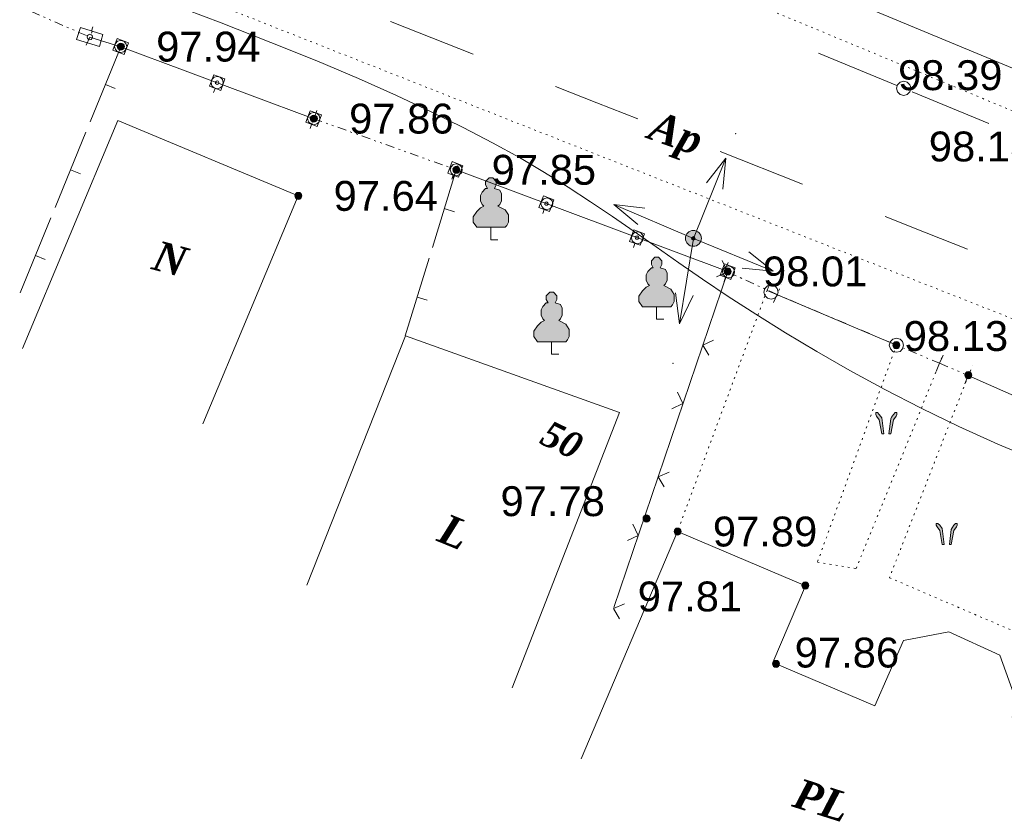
# Model space of a CAD drawing. Header units: millimetres. Extents: x 9396 to 25236, y 15106 to 31102.
# Tile 108 of 256: x 11153 to 11208, y 16022 to 16068. Entities that reach past the tile are written whole.
import ezdxf
from ezdxf.enums import TextEntityAlignment as Align

# ---------------------------------------------------------------- set-up
doc = ezdxf.new("R2010")
doc.units = ezdxf.units.MM
for name, pattern in [('DIVIDE', [1.25, 0.5, -0.25, 0, -0.25, 0, -0.25]), ('DOT', [0.25, 0, -0.25]), ('HIDDEN', [0.375, 0.25, -0.125])]:
    doc.linetypes.add(name, pattern=pattern)
for name, color, linetype, lineweight, true_color in [('1001010', 7, 'Continuous', 9, 0x000000), ('10010110', 7, 'Continuous', 20, 0xa25100), ('1070000', 7, 'DOT', 9, 0x000000), ('2030012', 7, 'Continuous', 9, 0x000000), ('21100200', 7, 'HIDDEN', 0, 0x800080), ('3000105', 7, 'DIVIDE', 9, 0x000000), ('3000113', 7, 'Continuous', 9, 0x000000), ('3000130', 7, 'Continuous', 9, 0x000000), ('3000140', 7, 'Continuous', 9, 0x000000), ('3000220', 7, 'Continuous', 9, 0x000000), ('3000260', 7, 'Continuous', 9, 0x000000), ('4000210', 7, 'Continuous', 9, 0x000000), ('4000340', 7, 'HIDDEN', 9, 0x000000), ('5010210', 7, 'Continuous', 20, 0x008000), ('6011210', 1, 'Continuous', 9, 0xff0000), ('9010120', 7, 'Continuous', 20, 0x000000)]:
    doc.layers.add(name, color=color, linetype=linetype, lineweight=lineweight, true_color=true_color)
doc.styles.add('10', font='timesbi.ttf', dxfattribs={"height": 0.001481})
doc.styles.add('3', font='timesbi.ttf', dxfattribs={"height": 0.001693})
doc.styles.add('9', font='timesbi.ttf', dxfattribs={"height": 0.001693})
doc.styles.add('F2', font='arial.ttf', dxfattribs={"height": 0.001693})

# ---------------------------------------------------------------- blocks, each defined once
blk = doc.blocks.new('SYMBOL21100200')
at = {"true_color": 0x800080}
h = blk.add_hatch(color=216, dxfattribs=at)
edge = h.paths.add_edge_path()
edge.add_arc((0, 0), 0.1, 0, 360)
at = {"color": 216, "linetype": 'Continuous', "lineweight": 0, "true_color": 0x800080}
blk.add_circle((0, 0), 0.1, dxfattribs=at)
blk = doc.blocks.new('SYMBOL4000210')
at = {"true_color": 0xffffff}
blk.add_hatch(color=7, dxfattribs=at).paths.add_polyline_path([(0.05, 1.75), (-0.05, 1.75), (-0.15, 1.65), (-0.15, 1.55), (-0.1, 1.45), (-0.15, 1.45), (-0.25, 1.35), (-0.3, 1.25), (-0.3, 1.1), (-0.25, 1), (-0.2, 0.95), (-0.3, 0.9), (-0.35, 0.85), (-0.4, 0.8), (-0.5, 0.65), (-0.5, 0.5), (-0.4, 0.35), (-0.3, 0.35), (-0.1, 0.35), (0, 0.35), (0.15, 0.35), (0.4, 0.35), (0.45, 0.4), (0.5, 0.5), (0.5, 0.7), (0.4, 0.85), (0.2, 0.95), (0.25, 1), (0.3, 1.1), (0.3, 1.3), (0.25, 1.4), (0.1, 1.45), (0.15, 1.55), (0.15, 1.65)])
at = {"color": 18, "linetype": 'Continuous', "lineweight": 0, "true_color": 0x000000, "flags": 128}
blk.add_lwpolyline([(0.05, 1.75), (-0.05, 1.75), (-0.15, 1.65), (-0.15, 1.55), (-0.1, 1.45), (-0.15, 1.45), (-0.25, 1.35), (-0.3, 1.25), (-0.3, 1.1), (-0.25, 1), (-0.2, 0.95), (-0.3, 0.9), (-0.35, 0.85), (-0.4, 0.8), (-0.5, 0.65), (-0.5, 0.5), (-0.4, 0.35), (-0.3, 0.35), (-0.1, 0.35), (0, 0.35), (0.15, 0.35), (0.4, 0.35), (0.45, 0.4), (0.5, 0.5), (0.5, 0.7), (0.4, 0.85), (0.2, 0.95), (0.25, 1), (0.3, 1.1), (0.3, 1.3), (0.25, 1.4), (0.1, 1.45), (0.15, 1.55), (0.15, 1.65), (0.05, 1.75)], close=True, dxfattribs=at)
blk.add_lwpolyline([(0, 0.35), (0, 0), (0.2, 0)], dxfattribs=at)
blk = doc.blocks.new('SYMBOL4000340')
at = {"true_color": 0x000000}
for points in [[(-0.075, 0), (-0.125, 0.45), (-0.2, 0.55), (-0.25, 0.6), (-0.3, 0.6), (-0.3, 0.55), (-0.275, 0.5), (-0.2, 0.4), (-0.125, 0)], [(0.075, 0), (0.125, 0.425), (0.15, 0.475), (0.2, 0.55), (0.25, 0.6), (0.3, 0.6), (0.3, 0.55), (0.275, 0.5), (0.2, 0.4), (0.125, 0)]]:
    blk.add_hatch(color=18, dxfattribs=at).paths.add_polyline_path(points)
at = {"color": 18, "linetype": 'Continuous', "lineweight": 0, "true_color": 0x000000, "flags": 128}
for points in [[(-0.075, 0), (-0.125, 0.45), (-0.2, 0.55), (-0.25, 0.6), (-0.3, 0.6), (-0.3, 0.55), (-0.275, 0.5), (-0.2, 0.4), (-0.125, 0), (-0.075, 0)], [(0.075, 0), (0.125, 0.425), (0.15, 0.475), (0.2, 0.55), (0.25, 0.6), (0.3, 0.6), (0.3, 0.55), (0.275, 0.5), (0.2, 0.4), (0.125, 0), (0.075, 0)]]:
    blk.add_lwpolyline(points, close=True, dxfattribs=at)
blk = doc.blocks.new('SYMBOL2030012')
at = {"true_color": 0xffffff}
h = blk.add_hatch(color=7, dxfattribs=at)
edge = h.paths.add_edge_path()
edge.add_arc((0, 0), 0.225, 0, 360)
at = {"true_color": 0x000000}
h = blk.add_hatch(color=18, dxfattribs=at)
edge = h.paths.add_edge_path()
edge.add_arc((0, 0), 0.05, 0, 360)
at = {"color": 18, "linetype": 'Continuous', "lineweight": 0, "true_color": 0x000000}
for radius in [0.225, 0.05]:
    blk.add_circle((0, 0), radius, dxfattribs=at)

msp = doc.modelspace()

# ---------------------------------------------------------------- linework, layer by layer
at = {"layer": '1001010', "color": 253}
for p, q in [((11158.212, 16061.93), (11152.811, 16049.014)), ((11158.212, 16061.93), (11168.434, 16057.655)), ((11168.434, 16057.655), (11163.033, 16044.739)), ((11174.505, 16049.73), (11168.912, 16035.6)), ((11189.93, 16038.64), (11184.472, 16025.748))]:
    msp.add_line(p, q, dxfattribs=at)
for points in [[(11174.505, 16049.73, 0), (11186.639, 16045.389, 0), (11180.554, 16029.779, 0)], [(11214.557, 16025.965, 0), (11208.904, 16028.11, 0), (11209.15, 16029.001, 0), (11208.198, 16031.629, 0), (11205.311, 16032.947, 0), (11202.737, 16032.468, 0), (11201.11, 16028.768, 0), (11195.342, 16031.211, 0), (11197.184, 16035.569, 0), (11189.93, 16038.64, 0)]]:
    msp.add_polyline3d(points, dxfattribs=at)
at = {"layer": '10010110'}
msp.add_polyline3d([(11210.357, 16042.652, 29.728), (11208.085, 16043.597, 20.984), (11205.878, 16044.591, 14.073), (11203.742, 16045.624, 8.972), (11201.683, 16046.684, 5.524), (11199.71, 16047.758, 3.574), (11197.829, 16048.835, 2.964), (11196.046, 16049.903, 3.538), (11194.37, 16050.949, 5.138), (11192.807, 16051.962, 7.608), (11191.358, 16052.933, 10.823), (11190.004, 16053.864, 14.782), (11188.717, 16054.763, 19.517), (11187.472, 16055.636, 25.057), (11186.244, 16056.488, 31.434), (11185.005, 16057.327, 38.68), (11183.73, 16058.159, 46.824), (11182.394, 16058.99, 55.898), (11180.97, 16059.825, 65.836), (11179.439, 16060.673, 76.185), (11177.78, 16061.539, 86.394), (11175.974, 16062.429, 95.915), (11174.002, 16063.349, 104.197), (11171.843, 16064.307, 110.69), (11169.478, 16065.308, 114.845), (11166.888, 16066.359, 116.11), (11164.066, 16067.461, 114.169), (11161.064, 16068.603, 109.627)], dxfattribs=at)
at = {"layer": '1070000', "color": 253}
for p, q in [((11164.883, 16068.086), (11255.034, 16032.491)), ((11195.012, 16052.305), (11189.93, 16038.64))]:
    msp.add_line(p, q, dxfattribs=at)
for points in [[(11151.216, 16096.89, 0), (11145.405, 16092.563, 0), (11145.157, 16088.359, 0), (11186.205, 16071.915, 0), (11212.4, 16061.031, 0)], [(11202.346, 16049.197, 0), (11197.865, 16036.906, 0), (11200.062, 16036.546, 0), (11204.792, 16048.171, 0)], [(11206.419, 16047.476, 0), (11201.947, 16036.018, 0), (11217.583, 16029.301, 0), (11222.842, 16040.219, 0)]]:
    msp.add_polyline3d(points, dxfattribs=at)
at = {"layer": '3000105', "color": 253}
for p, q in [((11147.992, 16070.423), (11156.618, 16066.657, 196.44)), ((11156.418, 16066.199, 98.22), (11156.858, 16067.207, 98.22)), ((11169.478, 16062.504), (11169.107, 16061.468)), ((11169.309, 16062.033), (11177.39, 16059.136)), ((11177.222, 16058.666), (11177.593, 16059.701)), ((11192.805, 16053.89, 8.525), (11192.346, 16052.891, 8.525)), ((11195.578, 16052.066, 17.05), (11192.596, 16053.436)), ((11195.207, 16052.766), (11194.778, 16051.753)), ((11195.012, 16052.305), (11204.792, 16048.171)), ((11195.369, 16051.611, 8.525), (11195.828, 16052.611, 8.525)), ((11204.988, 16048.631), (11204.556, 16047.619)), ((11204.597, 16047.71), (11205.025, 16048.723)), ((11204.792, 16048.171), (11206.419, 16047.476)), ((11206.223, 16047.016), (11206.655, 16048.028))]:
    msp.add_line(p, q, dxfattribs=at)
at = {"layer": '3000113', "color": 253}
for p, q in [((11211.442, 16063.855), (11197.036, 16069.834)), ((11206.419, 16047.476), (11222.842, 16040.219))]:
    msp.add_line(p, q, dxfattribs=at)
at = {"layer": '3000130', "color": 253}
for p, q in [((11156.791, 16067.237), (11156.721, 16066.997)), ((11156.617, 16066.659), (11158.382, 16066.111)), ((11169.309, 16062.033), (11158.382, 16066.111)), ((11158.151, 16065.557), (11158.241, 16065.787)), ((11163.631, 16063.517), (11163.721, 16063.747)), ((11169.101, 16061.467), (11169.191, 16061.707)), ((11177.131, 16058.597), (11177.221, 16058.827)), ((11192.777, 16053.368), (11177.39, 16059.136)), ((11182.291, 16056.657), (11182.381, 16056.887)), ((11187.431, 16054.737), (11187.521, 16054.967)), ((11192.571, 16052.807), (11192.651, 16053.037))]:
    msp.add_line(p, q, dxfattribs=at)
for points in [[(11155.871, 16066.527, 0), (11157.161, 16066.127, 0), (11157.361, 16066.797, 0), (11156.081, 16067.197, 0), (11155.871, 16066.527, 0)], [(11156.621, 16066.507, 0), (11156.691, 16066.527, 0), (11156.751, 16066.587, 0), (11156.771, 16066.657, 0), (11156.751, 16066.737, 0), (11156.691, 16066.787, 0), (11156.621, 16066.817, 0), (11156.541, 16066.787, 0), (11156.481, 16066.737, 0), (11156.461, 16066.657, 0), (11156.481, 16066.587, 0), (11156.541, 16066.527, 0), (11156.621, 16066.507, 0)], [(11158.811, 16066.327, 0), (11158.171, 16066.567, 0), (11157.921, 16065.907, 0), (11158.561, 16065.667, 0), (11158.811, 16066.327, 0)], [(11158.361, 16066.017, 0), (11158.411, 16066.037, 0), (11158.451, 16066.067, 0), (11158.461, 16066.117, 0), (11158.451, 16066.167, 0), (11158.411, 16066.207, 0), (11158.361, 16066.217, 0), (11158.321, 16066.207, 0), (11158.281, 16066.167, 0), (11158.271, 16066.117, 0), (11158.281, 16066.067, 0), (11158.321, 16066.037, 0), (11158.361, 16066.017, 0)], [(11164.281, 16064.287, 0), (11163.641, 16064.517, 0), (11163.401, 16063.867, 0), (11164.041, 16063.627, 0), (11164.281, 16064.287, 0)], [(11163.841, 16063.977, 0), (11163.891, 16063.987, 0), (11163.921, 16064.027, 0), (11163.941, 16064.077, 0), (11163.921, 16064.127, 0), (11163.891, 16064.157, 0), (11163.841, 16064.177, 0), (11163.791, 16064.157, 0), (11163.751, 16064.127, 0), (11163.741, 16064.077, 0), (11163.751, 16064.027, 0), (11163.791, 16063.987, 0), (11163.841, 16063.977, 0)], [(11169.751, 16062.247, 0), (11169.111, 16062.477, 0), (11168.871, 16061.827, 0), (11169.501, 16061.587, 0), (11169.751, 16062.247, 0)], [(11169.311, 16061.937, 0), (11169.361, 16061.947, 0), (11169.391, 16061.987, 0), (11169.411, 16062.037, 0), (11169.391, 16062.087, 0), (11169.361, 16062.117, 0), (11169.311, 16062.127, 0), (11169.261, 16062.117, 0), (11169.221, 16062.087, 0), (11169.211, 16062.037, 0), (11169.221, 16061.987, 0), (11169.261, 16061.947, 0), (11169.311, 16061.937, 0)], [(11177.761, 16059.367, 0), (11177.161, 16059.597, 0), (11176.921, 16058.937, 0), (11177.521, 16058.717, 0), (11177.761, 16059.367, 0)], [(11177.341, 16059.057, 0), (11177.391, 16059.077, 0), (11177.421, 16059.107, 0), (11177.441, 16059.157, 0), (11177.421, 16059.207, 0), (11177.391, 16059.237, 0), (11177.341, 16059.247, 0), (11177.291, 16059.237, 0), (11177.261, 16059.207, 0), (11177.241, 16059.157, 0), (11177.261, 16059.107, 0), (11177.291, 16059.077, 0), (11177.341, 16059.057, 0)], [(11182.931, 16057.437, 0), (11182.331, 16057.657, 0), (11182.081, 16057.007, 0), (11182.681, 16056.777, 0), (11182.931, 16057.437, 0)], [(11182.501, 16057.127, 0), (11182.551, 16057.137, 0), (11182.591, 16057.167, 0), (11182.601, 16057.217, 0), (11182.591, 16057.267, 0), (11182.551, 16057.307, 0), (11182.501, 16057.317, 0), (11182.461, 16057.307, 0), (11182.421, 16057.267, 0), (11182.411, 16057.217, 0), (11182.421, 16057.167, 0), (11182.461, 16057.137, 0), (11182.501, 16057.127, 0)], [(11188.061, 16055.507, 0), (11187.461, 16055.737, 0), (11187.221, 16055.077, 0), (11187.821, 16054.857, 0), (11188.061, 16055.507, 0)], [(11187.641, 16055.197, 0), (11187.691, 16055.207, 0), (11187.721, 16055.247, 0), (11187.741, 16055.297, 0), (11187.721, 16055.337, 0), (11187.691, 16055.377, 0), (11187.641, 16055.387, 0), (11187.591, 16055.377, 0), (11187.561, 16055.337, 0), (11187.541, 16055.297, 0), (11187.561, 16055.247, 0), (11187.591, 16055.207, 0), (11187.641, 16055.197, 0)], [(11193.201, 16053.587, 0), (11192.601, 16053.807, 0), (11192.351, 16053.157, 0), (11192.951, 16052.927, 0), (11193.201, 16053.587, 0)], [(11192.781, 16053.277, 0), (11192.821, 16053.287, 0), (11192.861, 16053.317, 0), (11192.871, 16053.367, 0), (11192.861, 16053.417, 0), (11192.821, 16053.447, 0), (11192.781, 16053.467, 0), (11192.731, 16053.447, 0), (11192.691, 16053.417, 0), (11192.681, 16053.367, 0), (11192.691, 16053.317, 0), (11192.731, 16053.287, 0), (11192.781, 16053.277, 0)]]:
    msp.add_polyline3d(points, close=True, dxfattribs=at)
at = {"layer": '3000140', "color": 253}
for p, q in [((11169.309, 16062.033), (11158.382, 16066.111)), ((11177.39, 16059.136), (11192.777, 16053.368)), ((11202.346, 16049.197), (11195.012, 16052.305))]:
    msp.add_line(p, q, dxfattribs=at)
for points in [[(11158.361, 16065.777, 0), (11158.541, 16065.817, 0), (11158.661, 16065.947, 0), (11158.711, 16066.117, 0), (11158.661, 16066.287, 0), (11158.541, 16066.417, 0), (11158.361, 16066.467, 0), (11158.191, 16066.417, 0), (11158.071, 16066.287, 0), (11158.021, 16066.117, 0), (11158.071, 16065.947, 0), (11158.191, 16065.817, 0), (11158.361, 16065.777, 0)], [(11163.841, 16063.727, 0), (11164.011, 16063.777, 0), (11164.141, 16063.897, 0), (11164.181, 16064.077, 0), (11164.141, 16064.247, 0), (11164.011, 16064.377, 0), (11163.841, 16064.417, 0), (11163.671, 16064.377, 0), (11163.541, 16064.247, 0), (11163.491, 16064.077, 0), (11163.541, 16063.897, 0), (11163.671, 16063.777, 0), (11163.841, 16063.727, 0)], [(11169.311, 16061.687, 0), (11169.481, 16061.737, 0), (11169.611, 16061.857, 0), (11169.651, 16062.037, 0), (11169.611, 16062.207, 0), (11169.481, 16062.337, 0), (11169.311, 16062.377, 0), (11169.141, 16062.337, 0), (11169.011, 16062.207, 0), (11168.961, 16062.037, 0), (11169.011, 16061.857, 0), (11169.141, 16061.737, 0), (11169.311, 16061.687, 0)], [(11177.391, 16058.797, 0), (11177.561, 16058.847, 0), (11177.681, 16058.967, 0), (11177.721, 16059.137, 0), (11177.681, 16059.307, 0), (11177.561, 16059.427, 0), (11177.391, 16059.467, 0), (11177.221, 16059.427, 0), (11177.101, 16059.307, 0), (11177.051, 16059.137, 0), (11177.101, 16058.967, 0), (11177.221, 16058.847, 0), (11177.391, 16058.797, 0)], [(11182.531, 16056.877, 0), (11182.691, 16056.917, 0), (11182.821, 16057.047, 0), (11182.861, 16057.207, 0), (11182.821, 16057.377, 0), (11182.691, 16057.497, 0), (11182.531, 16057.547, 0), (11182.361, 16057.497, 0), (11182.241, 16057.377, 0), (11182.191, 16057.207, 0), (11182.241, 16057.047, 0), (11182.361, 16056.917, 0), (11182.531, 16056.877, 0)], [(11187.661, 16054.947, 0), (11187.831, 16054.997, 0), (11187.951, 16055.117, 0), (11188.001, 16055.287, 0), (11187.951, 16055.457, 0), (11187.831, 16055.577, 0), (11187.661, 16055.617, 0), (11187.491, 16055.577, 0), (11187.371, 16055.457, 0), (11187.331, 16055.287, 0), (11187.371, 16055.117, 0), (11187.491, 16054.997, 0), (11187.661, 16054.947, 0)], [(11192.831, 16053.017, 0), (11192.991, 16053.057, 0), (11193.121, 16053.187, 0), (11193.161, 16053.347, 0), (11193.121, 16053.517, 0), (11192.991, 16053.637, 0), (11192.831, 16053.687, 0), (11192.661, 16053.637, 0), (11192.541, 16053.517, 0), (11192.491, 16053.347, 0), (11192.541, 16053.187, 0), (11192.661, 16053.057, 0), (11192.831, 16053.017, 0)], [(11195.241, 16051.807, 0), (11195.441, 16051.857, 0), (11195.591, 16052.007, 0), (11195.641, 16052.207, 0), (11195.591, 16052.407, 0), (11195.441, 16052.557, 0), (11195.241, 16052.617, 0), (11195.041, 16052.557, 0), (11194.891, 16052.407, 0), (11194.831, 16052.207, 0), (11194.891, 16052.007, 0), (11195.041, 16051.857, 0), (11195.241, 16051.807, 0)], [(11202.351, 16048.797, 0), (11202.551, 16048.847, 0), (11202.691, 16048.997, 0), (11202.751, 16049.197, 0), (11202.691, 16049.397, 0), (11202.551, 16049.547, 0), (11202.351, 16049.597, 0), (11202.141, 16049.547, 0), (11202.001, 16049.397, 0), (11201.941, 16049.197, 0), (11202.001, 16048.997, 0), (11202.141, 16048.847, 0), (11202.351, 16048.797, 0)]]:
    msp.add_polyline3d(points, close=True, dxfattribs=at)
at = {"layer": '3000220', "color": 253}
for p, q in [((11158.381, 16066.107), (11156.631, 16061.847)), ((11157.511, 16063.977), (11158.061, 16063.747)), ((11156.401, 16061.267), (11154.651, 16056.997)), ((11155.521, 16059.137), (11156.081, 16058.907)), ((11177.391, 16059.137), (11176.041, 16054.737)), ((11176.711, 16056.937), (11177.291, 16056.757)), ((11154.411, 16056.417), (11152.661, 16052.157)), ((11153.541, 16054.287), (11154.091, 16054.057)), ((11175.851, 16054.137), (11174.501, 16049.727)), ((11175.181, 16051.927), (11175.751, 16051.757))]:
    msp.add_line(p, q, dxfattribs=at)
at = {"layer": '3000260', "color": 253}
msp.add_line((11192.777, 16053.368), (11186.328, 16034.323), dxfattribs=at)
for points in [[(11192.461, 16053.997, 0), (11192.771, 16053.357, 0), (11192.141, 16053.067, 0)], [(11191.981, 16049.477, 0), (11191.371, 16049.207, 0), (11191.701, 16048.637, 0)], [(11189.931, 16046.527, 0), (11190.241, 16045.887, 0), (11189.621, 16045.597, 0)], [(11189.461, 16042.007, 0), (11188.841, 16041.737, 0), (11189.171, 16041.167, 0)], [(11187.401, 16039.057, 0), (11187.711, 16038.417, 0), (11187.091, 16038.127, 0)], [(11186.931, 16034.537, 0), (11186.311, 16034.267, 0), (11186.641, 16033.697, 0)]]:
    msp.add_polyline3d(points, dxfattribs=at)
at = {"layer": '5010210'}
for p, q in [((11173.671, 16067.547), (11178.341, 16065.697)), ((11185.351, 16062.937), (11183.011, 16063.857)), ((11187.681, 16062.017), (11185.351, 16062.937)), ((11192.351, 16060.177), (11197.021, 16058.327)), ((11204.031, 16055.567), (11201.701, 16056.487)), ((11206.371, 16054.647), (11204.031, 16055.567))]:
    msp.add_line(p, q, dxfattribs=at)
at = {"layer": '6011210'}
for q in [(11192.67, 16059.793), (11186.324, 16057.167), (11190.047, 16050.414), (11195.364, 16053.382)]:
    msp.add_line((11190.834, 16055.25), q, dxfattribs=at)
for points in [[(11191.569, 16058.404, 0), (11192.67, 16059.793, 0), (11192.67, 16059.793, 0), (11192.497, 16058.03, 0)], [(11187.693, 16056.042, 0), (11186.324, 16057.167, 0), (11186.324, 16057.167, 0), (11188.084, 16056.962, 0)], [(11193.983, 16054.493, 0), (11195.364, 16053.382, 0), (11195.364, 16053.382, 0), (11193.602, 16053.568, 0)], [(11190.813, 16052.011, 0), (11190.047, 16050.414, 0), (11190.047, 16050.414, 0), (11189.826, 16052.172, 0)]]:
    msp.add_polyline3d(points, dxfattribs=at)
for p in [(11193.23, 16061.179), (11189.681, 16048.165)]:
    msp.add_point(p, dxfattribs=at)
at = {"layer": '9010120', "color": 253}
for p, q in [((11197.931, 16065.747), (11202.371, 16063.917)), ((11203.241, 16063.557), (11207.591, 16061.767))]:
    msp.add_line(p, q, dxfattribs=at)
msp.add_polyline3d([(11202.761, 16063.347, 0), (11202.961, 16063.407, 0), (11203.111, 16063.557, 0), (11203.171, 16063.757, 0), (11203.111, 16063.957, 0), (11202.961, 16064.107, 0), (11202.761, 16064.167, 0), (11202.551, 16064.107, 0), (11202.401, 16063.957, 0), (11202.351, 16063.757, 0), (11202.401, 16063.557, 0), (11202.551, 16063.407, 0), (11202.761, 16063.347, 0)], close=True, dxfattribs=at)

# ---------------------------------------------------------------- block references
at = {"layer": '2030012', "color": 253, "xscale": 2, "yscale": 2, "zscale": 2}
msp.add_blockref('SYMBOL2030012', (11190.834, 16055.25), dxfattribs=at)
at = {"layer": '21100200', "xscale": 2, "yscale": 2, "zscale": 2}
for p in [(11158.378, 16066.117, 195.88), (11169.318, 16062.037, 195.72), (11177.398, 16059.137, 195.7), (11168.438, 16057.657, 195.28), (11192.778, 16053.377, 196.02), (11202.338, 16049.197, 196.26), (11206.418, 16047.497, 196.12), (11188.178, 16039.377, 195.56), (11189.938, 16038.637, 195.78), (11197.178, 16035.577, 195.62), (11195.518, 16031.137, 195.72)]:
    msp.add_blockref('SYMBOL21100200', p, dxfattribs=at)
at = {"layer": '4000210', "color": 253, "xscale": 2, "yscale": 2, "zscale": 2}
for p in [(11179.357, 16055.176), (11188.75, 16050.678), (11182.797, 16048.694)]:
    msp.add_blockref('SYMBOL4000210', p, dxfattribs=at)
at = {"layer": '4000340', "color": 253, "xscale": 2, "yscale": 2, "zscale": 2}
for p in [(11201.772, 16044.176), (11205.195, 16037.901)]:
    msp.add_blockref('SYMBOL4000340', p, dxfattribs=at)

# ---------------------------------------------------------------- texts
at = {"layer": '1001010', "color": 253, "style": '9'}
for s, rotation, p in [('N', 344.9, (11160.274, 16054.337, 3.84)), ('L', 337.8, (11176.532, 16038.914)), ('PL', 342.4, (11196.614, 16023.881))]:
    msp.add_text(s, height=1.693, rotation=rotation, dxfattribs=at).set_placement(p, align=Align.MIDDLE_LEFT)
at = {"layer": '1001010', "color": 1, "true_color": 0xff0000, "style": '10'}
msp.add_text('50', height=1.4813, rotation=333.7, dxfattribs=at).set_placement((11182.372, 16044.334), align=Align.MIDDLE_LEFT)
at = {"layer": '21100200', "color": 253, "style": 'F2'}
for s, p in [('97.94', (11160.378, 16066.117, 195.88)), ('98.39', (11202.438, 16064.497, 111.16)), ('97.86', (11171.318, 16062.037, 195.72)), ('98.18', (11204.178, 16060.457, 196.36)), ('97.85', (11179.398, 16059.137, 195.7)), ('97.64', (11170.438, 16057.657, 195.28)), ('98.01', (11194.778, 16053.377, 196.02)), ('98.13', (11202.758, 16049.717, 78.24)), ('97.78', (11179.898, 16040.357, 52.26)), ('97.89', (11191.938, 16038.637, 195.78)), ('97.81', (11187.678, 16034.957, 46.14)), ('97.86', (11196.578, 16031.777, 43.38))]:
    msp.add_text(s, height=1.693, dxfattribs=at).set_placement(p, align=Align.MIDDLE_LEFT)
at = {"layer": '5010210', "color": 253, "style": '3'}
msp.add_text('Ap', height=1.693, rotation=340.3, dxfattribs=at).set_placement((11188.451, 16061.732), align=Align.MIDDLE_LEFT)

doc.saveas('drawing.dxf')
